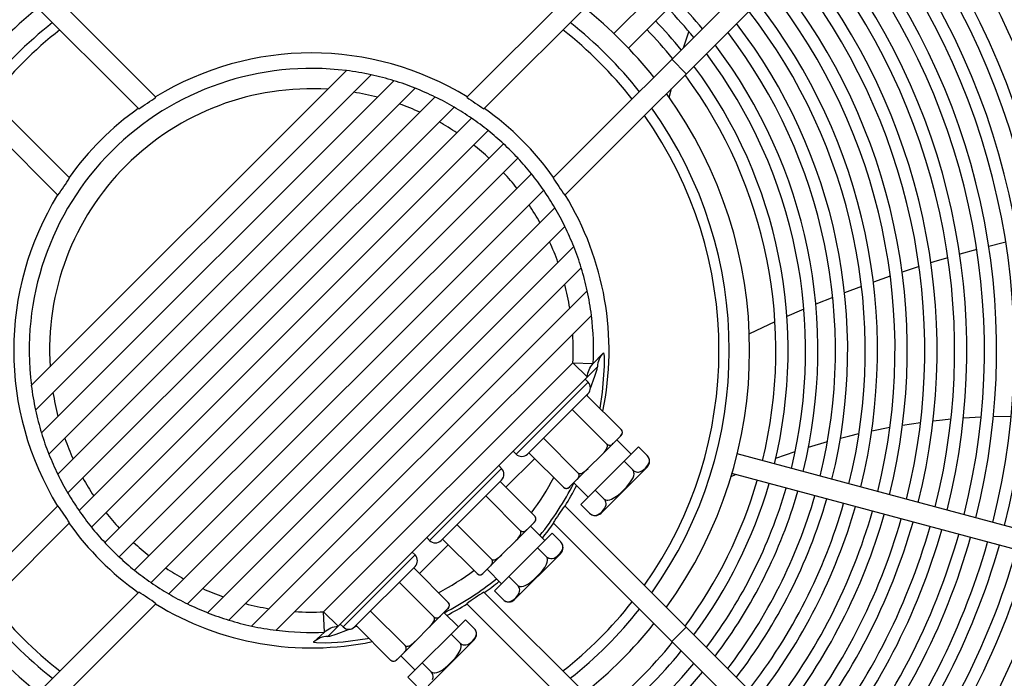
# Model space of a CAD drawing. Header units: centimetres. Extents: x -92429 to 178773, y 2337 to 428125.
# Tile 41 of 138: x 162467 to 162490, y 9039 to 9054. Entities that reach past the tile are written whole.
import ezdxf

# ---------------------------------------------------------------- set-up
doc = ezdxf.new("R2010")
doc.units = ezdxf.units.CM
doc.header["$LTSCALE"] = 50
doc.layers.add('WL_urządzenia', color=1, linetype='Continuous')

msp = doc.modelspace()

# ---------------------------------------------------------------- linework, layer by layer
at = {"layer": 'WL_urządzenia', "color": 1, "linetype": 'Continuous'}
for p, q in [((162446.282, 9076.346, 2170), (162470.311, 9052.318, 2170)), ((162477.381, 9052.318, 2170), (162501.409, 9076.346, 2170)), ((162469.921, 9052.053, 2170), (162445.955, 9076.019, 2170)), ((162501.737, 9076.019, 2170), (162477.771, 9052.053, 2170)), ((162444.381, 9074.445, 2170), (162468.347, 9050.479, 2170)), ((162479.344, 9050.479, 2170), (162503.31, 9074.445, 2170)), ((162468.082, 9050.089, 2170), (162444.054, 9074.118, 2170)), ((162503.638, 9074.118, 2170), (162479.609, 9050.089, 2170)), ((162486.004, 9059.04, 2170), (162480.728, 9053.764, 2170)), ((162486.332, 9058.713, 2170), (162481.055, 9053.436, 2170)), ((162482.308, 9053.444, 2170), (162482.433, 9053.808, 2170)), ((162482.043, 9053.179, 2170), (162482.371, 9052.851, 2170)), ((162474.643, 9052.923, 2170), (162467.477, 9045.757, 2170)), ((162467.572, 9045.197, 2170), (162475.203, 9052.828, 2170)), ((162475.723, 9052.692, 2170), (162467.707, 9044.677, 2170)), ((162467.878, 9044.191, 2170), (162476.208, 9052.522, 2170)), ((162481.982, 9052.311, 2170), (162482.034, 9052.514, 2170)), ((162476.663, 9052.322, 2170), (162468.078, 9043.737, 2170)), ((162468.307, 9043.31, 2170), (162477.09, 9052.093, 2170)), ((162477.49, 9051.838, 2170), (162468.562, 9042.91, 2170)), ((162468.842, 9042.534, 2170), (162477.866, 9051.558, 2170)), ((162478.218, 9051.254, 2170), (162469.146, 9042.182, 2170)), ((162469.474, 9041.855, 2170), (162478.545, 9050.926, 2170)), ((162478.849, 9050.575, 2170), (162469.825, 9041.551, 2170)), ((162470.201, 9041.271, 2170), (162479.129, 9050.199, 2170)), ((162479.384, 9049.799, 2170), (162470.601, 9041.016, 2170)), ((162471.028, 9040.787, 2170), (162479.613, 9049.372, 2170)), ((162489.576, 9049.005, 2170), (162489.249, 9048.922, 2170)), ((162489.638, 9049.021, 2170), (162489.576, 9049.005, 2170)), ((162479.814, 9048.917, 2170), (162471.483, 9040.586, 2170)), ((162488.979, 9048.85, 2170), (162488.591, 9048.742, 2170)), ((162488.028, 9048.576, 2170), (162487.935, 9048.547, 2170)), ((162488.322, 9048.664, 2170), (162488.028, 9048.576, 2170)), ((162471.968, 9040.416, 2170), (162479.984, 9048.432, 2170)), ((162487.666, 9048.463, 2170), (162487.28, 9048.337, 2170)), ((162487.011, 9048.246, 2170), (162486.626, 9048.11, 2170)), ((162480.119, 9047.912, 2170), (162472.488, 9040.281, 2170)), ((162486.357, 9048.012, 2170), (162485.972, 9047.866, 2170)), ((162485.703, 9047.762, 2170), (162485.317, 9047.606, 2170)), ((162484.993, 9047.47, 2170), (162484.66, 9047.326, 2170)), ((162485.047, 9047.493, 2170), (162484.993, 9047.47, 2170)), ((162473.048, 9040.185, 2170), (162480.215, 9047.352, 2170)), ((162484.389, 9047.206, 2170), (162483.806, 9046.935, 2170)), ((162480.256, 9046.254, 2170), (162480.466, 9046.479, 2170)), ((162480.466, 9046.479, 2170), (162480.488, 9046.503, 2170)), ((162480.488, 9046.503, 2170), (162480.503, 9046.427, 2170)), ((162480.503, 9046.427, 2170), (162480.508, 9046.196, 2170)), ((162474.125, 9040.606, 2170), (162479.794, 9046.275, 2170)), ((162480.353, 9046.179, 2170), (162474.221, 9040.047, 2170)), ((162479.794, 9046.275, 2170), (162480.122, 9045.948, 2170)), ((162479.794, 9046.275, 2170), (162480.256, 9046.254, 2170)), ((162480.296, 9045.969, 2170), (162480.346, 9046.129, 2170)), ((162480.346, 9046.129, 2170), (162480.353, 9046.179, 2170)), ((162480.508, 9046.196, 2170), (162480.462, 9045.602, 2170)), ((162480.138, 9045.833, 2170), (162480.073, 9045.899, 2170)), ((162480.193, 9045.698, 2170), (162480.296, 9045.969, 2170)), ((162480.138, 9045.833, 2170), (162478.5, 9044.195, 2170)), ((162480.138, 9045.571, 2170), (162478.762, 9044.195, 2170)), ((162480.106, 9045.538, 2170), (162480.892, 9044.752, 2170)), ((162480.118, 9045.525, 2170), (162480.127, 9045.545, 2170)), ((162480.127, 9045.545, 2170), (162480.139, 9045.572, 2170)), ((162480.462, 9045.602, 2170), (162480.403, 9045.241, 2170)), ((162479.778, 9045.211, 2170), (162480.564, 9044.424, 2170)), ((162487.985, 9044.953, 2170), (162488.198, 9044.977, 2170)), ((162488.198, 9044.977, 2170), (162488.391, 9044.995, 2170)), ((162488.673, 9045.019, 2170), (162489.077, 9045.043, 2170)), ((162489.358, 9045.054, 2170), (162489.76, 9045.061, 2170)), ((162480.898, 9044.745, 2170), (162480.892, 9044.752, 2170)), ((162486.589, 9044.725, 2170), (162487.004, 9044.806, 2170)), ((162487.291, 9044.855, 2170), (162487.701, 9044.917, 2170)), ((162479.122, 9044.555, 2170), (162479.909, 9043.769, 2170)), ((162480.892, 9044.621, 2170), (162479.712, 9043.441, 2170)), ((162480.874, 9044.603, 2170), (162480.894, 9044.625, 2170)), ((162480.894, 9044.625, 2170), (162480.907, 9044.645, 2170)), ((162480.904, 9044.738, 2170), (162480.898, 9044.745, 2170)), ((162480.909, 9044.729, 2170), (162480.904, 9044.738, 2170)), ((162480.907, 9044.645, 2170), (162480.916, 9044.668, 2170)), ((162480.913, 9044.72, 2170), (162480.909, 9044.729, 2170)), ((162480.916, 9044.708, 2170), (162480.913, 9044.72, 2170)), ((162480.918, 9044.697, 2170), (162480.916, 9044.708, 2170)), ((162480.916, 9044.668, 2170), (162480.918, 9044.682, 2170)), ((162480.918, 9044.682, 2170), (162480.918, 9044.697, 2170)), ((162485.878, 9044.558, 2170), (162486.092, 9044.612, 2170)), ((162486.092, 9044.612, 2170), (162486.299, 9044.661, 2170)), ((162481.285, 9044.358, 2170), (162479.974, 9043.048, 2170)), ((162480.533, 9044.272, 2170), (162480.558, 9044.31, 2170)), ((162480.558, 9044.31, 2170), (162480.568, 9044.332, 2170)), ((162480.57, 9044.417, 2170), (162480.564, 9044.424, 2170)), ((162480.564, 9044.424, 2170), (162480.571, 9044.418, 2170)), ((162480.568, 9044.332, 2170), (162480.576, 9044.355, 2170)), ((162480.575, 9044.409, 2170), (162480.57, 9044.417, 2170)), ((162480.571, 9044.418, 2170), (162480.578, 9044.412, 2170)), ((162480.578, 9044.398, 2170), (162480.575, 9044.409, 2170)), ((162480.576, 9044.355, 2170), (162480.579, 9044.371, 2170)), ((162480.578, 9044.412, 2170), (162480.587, 9044.407, 2170)), ((162480.579, 9044.387, 2170), (162480.578, 9044.398, 2170)), ((162480.579, 9044.371, 2170), (162480.579, 9044.387, 2170)), ((162480.587, 9044.407, 2170), (162480.596, 9044.403, 2170)), ((162480.596, 9044.403, 2170), (162480.608, 9044.4, 2170)), ((162480.608, 9044.4, 2170), (162480.619, 9044.398, 2170)), ((162480.619, 9044.398, 2170), (162480.634, 9044.398, 2170)), ((162480.634, 9044.398, 2170), (162480.648, 9044.4, 2170)), ((162480.648, 9044.4, 2170), (162480.671, 9044.409, 2170)), ((162480.671, 9044.409, 2170), (162480.691, 9044.422, 2170)), ((162480.691, 9044.422, 2170), (162480.713, 9044.442, 2170)), ((162481.122, 9044.195, 2170), (162480.794, 9044.522, 2170)), ((162481.285, 9044.358, 2170), (162481.482, 9044.162, 2170)), ((162485.152, 9044.351, 2170), (162485.582, 9044.478, 2170)), ((162478.926, 9044.096, 2170), (162478.27, 9043.441, 2170)), ((162478.5, 9044.195, 2170), (162478.434, 9044.26, 2170)), ((162478.795, 9044.227, 2170), (162479.581, 9043.441, 2170)), ((162480.463, 9044.191, 2170), (162480.504, 9044.235, 2170)), ((162480.504, 9044.235, 2170), (162480.533, 9044.272, 2170)), ((162481.496, 9044.146, 2170), (162481.482, 9044.162, 2170)), ((162481.508, 9044.129, 2170), (162481.496, 9044.146, 2170)), ((162481.52, 9044.107, 2170), (162481.508, 9044.129, 2170)), ((162481.527, 9044.086, 2170), (162481.52, 9044.107, 2170)), ((162481.533, 9044.055, 2170), (162481.527, 9044.086, 2170)), ((162490.738, 9042.268, 2170), (162483.531, 9044.199, 2170)), ((162484.405, 9044.099, 2170), (162484.849, 9044.254, 2170)), ((162478.172, 9043.867, 2170), (162476.533, 9042.228, 2170)), ((162478.172, 9043.867, 2170), (162478.106, 9043.932, 2170)), ((162480.097, 9043.829, 2170), (162480.142, 9043.87, 2170)), ((162481.482, 9043.9, 2170), (162480.433, 9042.851, 2170)), ((162480.958, 9044.031, 2170), (162481.154, 9043.834, 2170)), ((162481.41, 9043.845, 2170), (162481.442, 9043.874, 2170)), ((162481.442, 9043.874, 2170), (162481.471, 9043.906, 2170)), ((162481.471, 9043.906, 2170), (162481.498, 9043.942, 2170)), ((162481.498, 9043.942, 2170), (162481.52, 9043.982, 2170)), ((162481.52, 9043.982, 2170), (162481.532, 9044.028, 2170)), ((162481.532, 9044.028, 2170), (162481.533, 9044.055, 2170)), ((162479.891, 9043.619, 2170), (162479.911, 9043.642, 2170)), ((162479.915, 9043.762, 2170), (162479.909, 9043.769, 2170)), ((162479.909, 9043.769, 2170), (162479.916, 9043.763, 2170)), ((162479.911, 9043.642, 2170), (162479.924, 9043.662, 2170)), ((162479.92, 9043.754, 2170), (162479.915, 9043.762, 2170)), ((162479.916, 9043.763, 2170), (162479.924, 9043.758, 2170)), ((162479.926, 9043.745, 2170), (162479.92, 9043.754, 2170)), ((162479.924, 9043.758, 2170), (162479.935, 9043.755, 2170)), ((162479.924, 9043.662, 2170), (162479.932, 9043.685, 2170)), ((162479.93, 9043.737, 2170), (162479.926, 9043.745, 2170)), ((162479.933, 9043.725, 2170), (162479.93, 9043.737, 2170)), ((162479.932, 9043.685, 2170), (162479.935, 9043.699, 2170)), ((162479.935, 9043.714, 2170), (162479.933, 9043.725, 2170)), ((162479.935, 9043.755, 2170), (162479.946, 9043.753, 2170)), ((162479.935, 9043.699, 2170), (162479.935, 9043.714, 2170)), ((162479.946, 9043.753, 2170), (162479.962, 9043.754, 2170)), ((162479.962, 9043.754, 2170), (162479.977, 9043.757, 2170)), ((162479.977, 9043.757, 2170), (162480.001, 9043.764, 2170)), ((162480.001, 9043.764, 2170), (162480.023, 9043.775, 2170)), ((162480.023, 9043.775, 2170), (162480.061, 9043.799, 2170)), ((162480.061, 9043.799, 2170), (162480.097, 9043.829, 2170)), ((162481.121, 9043.583, 2170), (162481.162, 9043.658, 2170)), ((162481.168, 9043.817, 2170), (162481.154, 9043.834, 2170)), ((162481.154, 9043.834, 2170), (162481.17, 9043.82, 2170)), ((162481.162, 9043.658, 2170), (162481.177, 9043.7, 2170)), ((162481.177, 9043.798, 2170), (162481.168, 9043.817, 2170)), ((162481.17, 9043.82, 2170), (162481.187, 9043.808, 2170)), ((162481.183, 9043.771, 2170), (162481.177, 9043.798, 2170)), ((162481.177, 9043.7, 2170), (162481.184, 9043.743, 2170)), ((162481.184, 9043.743, 2170), (162481.183, 9043.771, 2170)), ((162481.187, 9043.808, 2170), (162481.209, 9043.797, 2170)), ((162481.209, 9043.797, 2170), (162481.23, 9043.789, 2170)), ((162481.23, 9043.789, 2170), (162481.261, 9043.784, 2170)), ((162481.261, 9043.784, 2170), (162481.288, 9043.784, 2170)), ((162481.288, 9043.784, 2170), (162481.334, 9043.796, 2170)), ((162481.334, 9043.796, 2170), (162481.374, 9043.818, 2170)), ((162481.374, 9043.818, 2170), (162481.41, 9043.845, 2170)), ((162483.391, 9043.687, 2170), (162483.49, 9043.73, 2170)), ((162490.618, 9041.82, 2170), (162483.411, 9043.752, 2170)), ((162478.172, 9043.605, 2170), (162476.795, 9042.228, 2170)), ((162478.139, 9043.572, 2170), (162478.926, 9042.785, 2170)), ((162479.581, 9043.441, 2170), (162479.588, 9043.435, 2170)), ((162479.588, 9043.435, 2170), (162479.595, 9043.429, 2170)), ((162479.595, 9043.429, 2170), (162479.604, 9043.424, 2170)), ((162479.604, 9043.424, 2170), (162479.613, 9043.42, 2170)), ((162479.613, 9043.42, 2170), (162479.625, 9043.417, 2170)), ((162479.625, 9043.417, 2170), (162479.635, 9043.415, 2170)), ((162479.635, 9043.415, 2170), (162479.651, 9043.415, 2170)), ((162479.651, 9043.415, 2170), (162479.665, 9043.417, 2170)), ((162479.665, 9043.417, 2170), (162479.688, 9043.426, 2170)), ((162479.688, 9043.426, 2170), (162479.708, 9043.439, 2170)), ((162479.708, 9043.439, 2170), (162479.73, 9043.459, 2170)), ((162480.138, 9043.211, 2170), (162479.811, 9043.539, 2170)), ((162480.95, 9043.383, 2170), (162481.01, 9043.444, 2170)), ((162481.01, 9043.444, 2170), (162481.069, 9043.512, 2170)), ((162481.069, 9043.512, 2170), (162481.121, 9043.583, 2170)), ((162477.811, 9043.244, 2170), (162478.598, 9042.458, 2170)), ((162480.302, 9043.375, 2170), (162480.499, 9043.179, 2170)), ((162480.675, 9043.171, 2170), (162480.75, 9043.212, 2170)), ((162480.75, 9043.212, 2170), (162480.821, 9043.264, 2170)), ((162480.821, 9043.264, 2170), (162480.888, 9043.323, 2170)), ((162480.888, 9043.323, 2170), (162480.95, 9043.383, 2170)), ((162444.054, 9018.991, 2170), (162468.082, 9043.019, 2170)), ((162479.609, 9043.019, 2170), (162503.638, 9018.991, 2170)), ((162479.974, 9043.048, 2170), (162480.171, 9042.851, 2170)), ((162480.488, 9042.923, 2170), (162480.515, 9042.958, 2170)), ((162480.499, 9043.179, 2170), (162480.516, 9043.165, 2170)), ((162480.513, 9043.163, 2170), (162480.499, 9043.179, 2170)), ((162480.525, 9043.146, 2170), (162480.513, 9043.163, 2170)), ((162480.515, 9042.958, 2170), (162480.537, 9042.999, 2170)), ((162480.516, 9043.165, 2170), (162480.535, 9043.156, 2170)), ((162480.536, 9043.124, 2170), (162480.525, 9043.146, 2170)), ((162480.535, 9043.156, 2170), (162480.562, 9043.15, 2170)), ((162480.544, 9043.103, 2170), (162480.536, 9043.124, 2170)), ((162480.537, 9042.999, 2170), (162480.549, 9043.044, 2170)), ((162480.549, 9043.072, 2170), (162480.544, 9043.103, 2170)), ((162480.549, 9043.044, 2170), (162480.549, 9043.072, 2170)), ((162480.562, 9043.15, 2170), (162480.59, 9043.149, 2170)), ((162480.59, 9043.149, 2170), (162480.633, 9043.156, 2170)), ((162480.633, 9043.156, 2170), (162480.675, 9043.171, 2170)), ((162478.932, 9042.778, 2170), (162478.926, 9042.785, 2170)), ((162478.937, 9042.771, 2170), (162478.932, 9042.778, 2170)), ((162478.942, 9042.762, 2170), (162478.937, 9042.771, 2170)), ((162478.946, 9042.753, 2170), (162478.942, 9042.762, 2170)), ((162478.95, 9042.742, 2170), (162478.946, 9042.753, 2170)), ((162478.952, 9042.731, 2170), (162478.95, 9042.742, 2170)), ((162480.171, 9042.851, 2170), (162480.187, 9042.837, 2170)), ((162480.187, 9042.837, 2170), (162480.204, 9042.825, 2170)), ((162480.204, 9042.825, 2170), (162480.226, 9042.813, 2170)), ((162480.226, 9042.813, 2170), (162480.247, 9042.806, 2170)), ((162480.247, 9042.806, 2170), (162480.277, 9042.8, 2170)), ((162480.277, 9042.8, 2170), (162480.305, 9042.801, 2170)), ((162480.305, 9042.801, 2170), (162480.351, 9042.813, 2170)), ((162480.351, 9042.813, 2170), (162480.391, 9042.835, 2170)), ((162480.391, 9042.835, 2170), (162480.427, 9042.862, 2170)), ((162480.427, 9042.862, 2170), (162480.459, 9042.891, 2170)), ((162480.459, 9042.891, 2170), (162480.488, 9042.923, 2170)), ((162468.347, 9042.629, 2170), (162444.381, 9018.663, 2170)), ((162477.156, 9042.589, 2170), (162477.942, 9041.802, 2170)), ((162477.746, 9041.474, 2170), (162478.926, 9042.654, 2170)), ((162479.155, 9042.228, 2170), (162478.827, 9042.556, 2170)), ((162478.908, 9042.636, 2170), (162478.928, 9042.659, 2170)), ((162478.926, 9042.654, 2170), (162478.926, 9042.654, 2170)), ((162478.928, 9042.659, 2170), (162478.94, 9042.679, 2170)), ((162478.94, 9042.679, 2170), (162478.949, 9042.702, 2170)), ((162478.949, 9042.702, 2170), (162478.952, 9042.716, 2170)), ((162478.952, 9042.716, 2170), (162478.952, 9042.731, 2170)), ((162503.31, 9018.663, 2170), (162479.344, 9042.629, 2170)), ((162476.533, 9042.228, 2170), (162476.468, 9042.294, 2170)), ((162479.319, 9042.392, 2170), (162478.008, 9041.081, 2170)), ((162478.538, 9042.269, 2170), (162478.567, 9042.305, 2170)), ((162478.567, 9042.305, 2170), (162478.591, 9042.344, 2170)), ((162478.591, 9042.344, 2170), (162478.602, 9042.366, 2170)), ((162478.604, 9042.45, 2170), (162478.598, 9042.458, 2170)), ((162478.598, 9042.458, 2170), (162478.605, 9042.451, 2170)), ((162478.602, 9042.366, 2170), (162478.61, 9042.389, 2170)), ((162478.608, 9042.442, 2170), (162478.604, 9042.45, 2170)), ((162478.605, 9042.451, 2170), (162478.612, 9042.446, 2170)), ((162478.612, 9042.431, 2170), (162478.608, 9042.442, 2170)), ((162478.61, 9042.389, 2170), (162478.612, 9042.404, 2170)), ((162478.612, 9042.446, 2170), (162478.621, 9042.441, 2170)), ((162478.613, 9042.42, 2170), (162478.612, 9042.431, 2170)), ((162478.612, 9042.404, 2170), (162478.613, 9042.42, 2170)), ((162478.621, 9042.441, 2170), (162478.63, 9042.437, 2170)), ((162478.63, 9042.437, 2170), (162478.641, 9042.433, 2170)), ((162478.641, 9042.433, 2170), (162478.652, 9042.432, 2170)), ((162478.652, 9042.432, 2170), (162478.668, 9042.432, 2170)), ((162478.668, 9042.432, 2170), (162478.682, 9042.434, 2170)), ((162478.682, 9042.434, 2170), (162478.704, 9042.443, 2170)), ((162478.704, 9042.443, 2170), (162478.724, 9042.456, 2170)), ((162478.724, 9042.456, 2170), (162478.747, 9042.476, 2170)), ((162479.319, 9042.392, 2170), (162479.516, 9042.195, 2170)), ((162469.224, 9042.1, 2170), (162469.391, 9041.933, 2170)), ((162476.959, 9042.13, 2170), (162476.304, 9041.474, 2170)), ((162476.828, 9042.261, 2170), (162477.615, 9041.474, 2170)), ((162478.496, 9042.225, 2170), (162478.538, 9042.269, 2170)), ((162478.991, 9042.064, 2170), (162479.188, 9041.868, 2170)), ((162479.53, 9042.179, 2170), (162479.516, 9042.195, 2170)), ((162479.542, 9042.163, 2170), (162479.53, 9042.179, 2170)), ((162479.553, 9042.141, 2170), (162479.542, 9042.163, 2170)), ((162479.561, 9042.12, 2170), (162479.553, 9042.141, 2170)), ((162479.554, 9042.016, 2170), (162479.566, 9042.061, 2170)), ((162479.566, 9042.089, 2170), (162479.561, 9042.12, 2170)), ((162479.566, 9042.061, 2170), (162479.566, 9042.089, 2170)), ((162476.205, 9041.9, 2170), (162474.567, 9040.262, 2170)), ((162476.205, 9041.9, 2170), (162476.14, 9041.966, 2170)), ((162478.095, 9041.833, 2170), (162478.131, 9041.862, 2170)), ((162478.131, 9041.862, 2170), (162478.175, 9041.904, 2170)), ((162479.516, 9041.933, 2170), (162478.467, 9040.884, 2170)), ((162479.188, 9041.868, 2170), (162479.204, 9041.853, 2170)), ((162479.201, 9041.851, 2170), (162479.188, 9041.868, 2170)), ((162479.21, 9041.832, 2170), (162479.201, 9041.851, 2170)), ((162479.204, 9041.853, 2170), (162479.221, 9041.842, 2170)), ((162479.221, 9041.842, 2170), (162479.242, 9041.83, 2170)), ((162479.368, 9041.83, 2170), (162479.408, 9041.851, 2170)), ((162479.408, 9041.851, 2170), (162479.444, 9041.879, 2170)), ((162479.444, 9041.879, 2170), (162479.475, 9041.908, 2170)), ((162479.475, 9041.908, 2170), (162479.505, 9041.939, 2170)), ((162479.505, 9041.939, 2170), (162479.532, 9041.975, 2170)), ((162479.532, 9041.975, 2170), (162479.554, 9042.016, 2170)), ((162476.205, 9041.638, 2170), (162474.829, 9040.262, 2170)), ((162477.924, 9041.653, 2170), (162477.944, 9041.676, 2170)), ((162477.949, 9041.795, 2170), (162477.942, 9041.802, 2170)), ((162477.942, 9041.802, 2170), (162477.95, 9041.796, 2170)), ((162477.944, 9041.676, 2170), (162477.957, 9041.696, 2170)), ((162477.954, 9041.788, 2170), (162477.949, 9041.795, 2170)), ((162477.95, 9041.796, 2170), (162477.958, 9041.792, 2170)), ((162477.959, 9041.779, 2170), (162477.954, 9041.788, 2170)), ((162477.957, 9041.696, 2170), (162477.966, 9041.718, 2170)), ((162477.958, 9041.792, 2170), (162477.969, 9041.788, 2170)), ((162477.963, 9041.77, 2170), (162477.959, 9041.779, 2170)), ((162477.967, 9041.759, 2170), (162477.963, 9041.77, 2170)), ((162477.966, 9041.718, 2170), (162477.968, 9041.732, 2170)), ((162477.968, 9041.748, 2170), (162477.967, 9041.759, 2170)), ((162477.968, 9041.732, 2170), (162477.968, 9041.748, 2170)), ((162477.969, 9041.788, 2170), (162477.98, 9041.787, 2170)), ((162477.98, 9041.787, 2170), (162477.996, 9041.787, 2170)), ((162477.996, 9041.787, 2170), (162478.011, 9041.79, 2170)), ((162478.011, 9041.79, 2170), (162478.034, 9041.798, 2170)), ((162478.034, 9041.798, 2170), (162478.056, 9041.809, 2170)), ((162478.056, 9041.809, 2170), (162478.095, 9041.833, 2170)), ((162479.102, 9041.545, 2170), (162479.155, 9041.617, 2170)), ((162479.155, 9041.617, 2170), (162479.196, 9041.691, 2170)), ((162479.196, 9041.691, 2170), (162479.21, 9041.733, 2170)), ((162479.217, 9041.805, 2170), (162479.21, 9041.832, 2170)), ((162479.21, 9041.733, 2170), (162479.218, 9041.777, 2170)), ((162479.218, 9041.777, 2170), (162479.217, 9041.805, 2170)), ((162479.242, 9041.83, 2170), (162479.263, 9041.823, 2170)), ((162479.263, 9041.823, 2170), (162479.294, 9041.817, 2170)), ((162479.294, 9041.817, 2170), (162479.322, 9041.818, 2170)), ((162479.322, 9041.818, 2170), (162479.368, 9041.83, 2170)), ((162476.173, 9041.605, 2170), (162476.959, 9040.819, 2170)), ((162477.615, 9041.474, 2170), (162477.622, 9041.468, 2170)), ((162477.622, 9041.468, 2170), (162477.629, 9041.463, 2170)), ((162477.629, 9041.463, 2170), (162477.638, 9041.458, 2170)), ((162477.638, 9041.458, 2170), (162477.647, 9041.454, 2170)), ((162477.647, 9041.454, 2170), (162477.658, 9041.45, 2170)), ((162477.658, 9041.45, 2170), (162477.669, 9041.448, 2170)), ((162477.669, 9041.448, 2170), (162477.684, 9041.448, 2170)), ((162477.684, 9041.448, 2170), (162477.698, 9041.451, 2170)), ((162477.698, 9041.451, 2170), (162477.721, 9041.459, 2170)), ((162477.721, 9041.459, 2170), (162477.741, 9041.472, 2170)), ((162477.741, 9041.472, 2170), (162477.764, 9041.492, 2170)), ((162478.172, 9041.245, 2170), (162477.844, 9041.573, 2170)), ((162478.336, 9041.409, 2170), (162478.532, 9041.212, 2170)), ((162478.922, 9041.357, 2170), (162478.984, 9041.416, 2170)), ((162478.984, 9041.416, 2170), (162479.043, 9041.478, 2170)), ((162479.043, 9041.478, 2170), (162479.102, 9041.545, 2170)), ((162475.845, 9041.278, 2170), (162476.631, 9040.491, 2170)), ((162478.547, 9041.196, 2170), (162478.532, 9041.212, 2170)), ((162478.532, 9041.212, 2170), (162478.549, 9041.199, 2170)), ((162478.558, 9041.179, 2170), (162478.547, 9041.196, 2170)), ((162478.549, 9041.199, 2170), (162478.568, 9041.189, 2170)), ((162478.57, 9041.158, 2170), (162478.558, 9041.179, 2170)), ((162478.568, 9041.189, 2170), (162478.595, 9041.183, 2170)), ((162478.595, 9041.183, 2170), (162478.623, 9041.182, 2170)), ((162478.623, 9041.182, 2170), (162478.667, 9041.19, 2170)), ((162478.667, 9041.19, 2170), (162478.709, 9041.204, 2170)), ((162478.709, 9041.204, 2170), (162478.783, 9041.245, 2170)), ((162478.783, 9041.245, 2170), (162478.855, 9041.298, 2170)), ((162478.855, 9041.298, 2170), (162478.922, 9041.357, 2170)), ((162445.955, 9017.09, 2170), (162469.921, 9041.056, 2170)), ((162477.771, 9041.056, 2170), (162501.737, 9017.09, 2170)), ((162478.008, 9041.081, 2170), (162478.205, 9040.884, 2170)), ((162478.492, 9040.925, 2170), (162478.521, 9040.956, 2170)), ((162478.521, 9040.956, 2170), (162478.549, 9040.992, 2170)), ((162478.549, 9040.992, 2170), (162478.57, 9041.032, 2170)), ((162478.577, 9041.137, 2170), (162478.57, 9041.158, 2170)), ((162478.57, 9041.032, 2170), (162478.582, 9041.078, 2170)), ((162478.583, 9041.106, 2170), (162478.577, 9041.137, 2170)), ((162478.582, 9041.078, 2170), (162478.583, 9041.106, 2170)), ((162470.311, 9040.791, 2170), (162446.282, 9016.762, 2170)), ((162476.965, 9040.812, 2170), (162476.959, 9040.819, 2170)), ((162476.971, 9040.805, 2170), (162476.965, 9040.812, 2170)), ((162476.976, 9040.796, 2170), (162476.971, 9040.805, 2170)), ((162476.974, 9040.712, 2170), (162476.983, 9040.735, 2170)), ((162476.98, 9040.787, 2170), (162476.976, 9040.796, 2170)), ((162476.983, 9040.775, 2170), (162476.98, 9040.787, 2170)), ((162476.985, 9040.764, 2170), (162476.983, 9040.775, 2170)), ((162476.983, 9040.735, 2170), (162476.985, 9040.749, 2170)), ((162476.985, 9040.749, 2170), (162476.985, 9040.764, 2170)), ((162501.409, 9016.762, 2170), (162477.381, 9040.791, 2170)), ((162478.205, 9040.884, 2170), (162478.221, 9040.87, 2170)), ((162478.221, 9040.87, 2170), (162478.237, 9040.858, 2170)), ((162478.237, 9040.858, 2170), (162478.259, 9040.847, 2170)), ((162478.259, 9040.847, 2170), (162478.28, 9040.839, 2170)), ((162478.28, 9040.839, 2170), (162478.311, 9040.834, 2170)), ((162478.311, 9040.834, 2170), (162478.339, 9040.834, 2170)), ((162478.339, 9040.834, 2170), (162478.384, 9040.846, 2170)), ((162478.384, 9040.846, 2170), (162478.425, 9040.868, 2170)), ((162478.425, 9040.868, 2170), (162478.461, 9040.895, 2170)), ((162478.461, 9040.895, 2170), (162478.492, 9040.925, 2170)), ((162474.146, 9040.144, 2170), (162474.125, 9040.606, 2170)), ((162474.452, 9040.278, 2170), (162474.125, 9040.606, 2170)), ((162475.189, 9040.622, 2170), (162475.976, 9039.836, 2170)), ((162475.779, 9039.508, 2170), (162476.959, 9040.688, 2170)), ((162476.758, 9040.489, 2170), (162476.781, 9040.509, 2170)), ((162477.189, 9040.262, 2170), (162476.861, 9040.589, 2170)), ((162476.941, 9040.67, 2170), (162476.961, 9040.692, 2170)), ((162476.959, 9040.688, 2170), (162476.959, 9040.688, 2170)), ((162476.961, 9040.692, 2170), (162476.974, 9040.712, 2170)), ((162474.567, 9040.262, 2170), (162474.501, 9040.327, 2170)), ((162474.828, 9040.261, 2170), (162474.874, 9040.281, 2170)), ((162474.862, 9040.294, 2170), (162475.648, 9039.508, 2170)), ((162477.352, 9040.426, 2170), (162476.041, 9039.115, 2170)), ((162476.53, 9040.258, 2170), (162476.571, 9040.303, 2170)), ((162476.571, 9040.303, 2170), (162476.601, 9040.339, 2170)), ((162476.601, 9040.339, 2170), (162476.625, 9040.377, 2170)), ((162476.625, 9040.377, 2170), (162476.635, 9040.399, 2170)), ((162476.631, 9040.491, 2170), (162476.638, 9040.485, 2170)), ((162476.637, 9040.484, 2170), (162476.631, 9040.491, 2170)), ((162476.635, 9040.399, 2170), (162476.643, 9040.423, 2170)), ((162476.642, 9040.476, 2170), (162476.637, 9040.484, 2170)), ((162476.638, 9040.485, 2170), (162476.646, 9040.48, 2170)), ((162476.645, 9040.465, 2170), (162476.642, 9040.476, 2170)), ((162476.643, 9040.423, 2170), (162476.646, 9040.438, 2170)), ((162476.647, 9040.454, 2170), (162476.645, 9040.465, 2170)), ((162476.646, 9040.48, 2170), (162476.655, 9040.474, 2170)), ((162476.646, 9040.438, 2170), (162476.647, 9040.454, 2170)), ((162476.655, 9040.474, 2170), (162476.663, 9040.47, 2170)), ((162476.663, 9040.47, 2170), (162476.675, 9040.467, 2170)), ((162476.675, 9040.467, 2170), (162476.686, 9040.465, 2170)), ((162476.686, 9040.465, 2170), (162476.701, 9040.465, 2170)), ((162476.701, 9040.465, 2170), (162476.715, 9040.467, 2170)), ((162476.715, 9040.467, 2170), (162476.738, 9040.476, 2170)), ((162476.738, 9040.476, 2170), (162476.758, 9040.489, 2170)), ((162477.352, 9040.426, 2170), (162477.549, 9040.229, 2170)), ((162473.897, 9039.912, 2170), (162474.146, 9040.144, 2170)), ((162474.221, 9040.047, 2170), (162474.224, 9040.044, 2170)), ((162474.224, 9040.044, 2170), (162474.266, 9040.052, 2170)), ((162474.266, 9040.052, 2170), (162474.41, 9040.096, 2170)), ((162474.41, 9040.096, 2170), (162474.69, 9040.202, 2170)), ((162474.69, 9040.202, 2170), (162474.703, 9040.207, 2170)), ((162477.025, 9040.098, 2170), (162477.221, 9039.901, 2170)), ((162477.563, 9040.213, 2170), (162477.549, 9040.229, 2170)), ((162477.575, 9040.196, 2170), (162477.563, 9040.213, 2170)), ((162477.565, 9040.009, 2170), (162477.587, 9040.049, 2170)), ((162477.587, 9040.174, 2170), (162477.575, 9040.196, 2170)), ((162477.594, 9040.153, 2170), (162477.587, 9040.174, 2170)), ((162477.587, 9040.049, 2170), (162477.599, 9040.095, 2170)), ((162477.6, 9040.122, 2170), (162477.594, 9040.153, 2170)), ((162477.599, 9040.095, 2170), (162477.6, 9040.122, 2170)), ((162482.371, 9040.258, 2170), (162482.043, 9039.93, 2170)), ((162473.903, 9039.906, 2170), (162473.897, 9039.912, 2170)), ((162473.966, 9039.897, 2170), (162473.903, 9039.906, 2170)), ((162474.175, 9039.892, 2170), (162473.966, 9039.897, 2170)), ((162474.569, 9039.913, 2170), (162474.175, 9039.892, 2170)), ((162475.121, 9039.99, 2170), (162474.569, 9039.913, 2170)), ((162475.159, 9039.997, 2170), (162475.121, 9039.99, 2170)), ((162475.982, 9039.829, 2170), (162475.976, 9039.836, 2170)), ((162475.976, 9039.836, 2170), (162475.983, 9039.83, 2170)), ((162475.988, 9039.821, 2170), (162475.982, 9039.829, 2170)), ((162475.983, 9039.83, 2170), (162475.991, 9039.825, 2170)), ((162475.993, 9039.813, 2170), (162475.988, 9039.821, 2170)), ((162475.991, 9039.825, 2170), (162476.002, 9039.822, 2170)), ((162476.002, 9039.822, 2170), (162476.013, 9039.82, 2170)), ((162476.029, 9039.821, 2170), (162476.045, 9039.824, 2170)), ((162476.045, 9039.824, 2170), (162476.068, 9039.832, 2170)), ((162476.068, 9039.832, 2170), (162476.09, 9039.842, 2170)), ((162476.09, 9039.842, 2170), (162476.128, 9039.867, 2170)), ((162476.128, 9039.867, 2170), (162476.165, 9039.896, 2170)), ((162476.165, 9039.896, 2170), (162476.209, 9039.937, 2170)), ((162477.549, 9039.967, 2170), (162476.5, 9038.918, 2170)), ((162477.235, 9039.884, 2170), (162477.221, 9039.901, 2170)), ((162477.221, 9039.901, 2170), (162477.237, 9039.887, 2170)), ((162477.244, 9039.865, 2170), (162477.235, 9039.884, 2170)), ((162477.237, 9039.887, 2170), (162477.254, 9039.875, 2170)), ((162477.25, 9039.838, 2170), (162477.244, 9039.865, 2170)), ((162477.251, 9039.81, 2170), (162477.25, 9039.838, 2170)), ((162477.254, 9039.875, 2170), (162477.276, 9039.864, 2170)), ((162477.276, 9039.864, 2170), (162477.297, 9039.856, 2170)), ((162477.297, 9039.856, 2170), (162477.328, 9039.851, 2170)), ((162477.328, 9039.851, 2170), (162477.356, 9039.851, 2170)), ((162477.356, 9039.851, 2170), (162477.401, 9039.863, 2170)), ((162477.401, 9039.863, 2170), (162477.442, 9039.885, 2170)), ((162477.442, 9039.885, 2170), (162477.477, 9039.912, 2170)), ((162477.477, 9039.912, 2170), (162477.509, 9039.941, 2170)), ((162477.509, 9039.941, 2170), (162477.538, 9039.973, 2170)), ((162477.538, 9039.973, 2170), (162477.565, 9040.009, 2170)), ((162476.205, 9039.278, 2170), (162475.878, 9039.606, 2170)), ((162475.958, 9039.686, 2170), (162475.978, 9039.709, 2170)), ((162475.978, 9039.709, 2170), (162475.991, 9039.729, 2170)), ((162475.991, 9039.729, 2170), (162476, 9039.752, 2170)), ((162475.997, 9039.804, 2170), (162475.993, 9039.813, 2170)), ((162476, 9039.792, 2170), (162475.997, 9039.804, 2170)), ((162476.002, 9039.781, 2170), (162476, 9039.792, 2170)), ((162476, 9039.752, 2170), (162476.002, 9039.766, 2170)), ((162476.002, 9039.766, 2170), (162476.002, 9039.781, 2170)), ((162476.013, 9039.82, 2170), (162476.029, 9039.821, 2170)), ((162477.136, 9039.579, 2170), (162477.188, 9039.65, 2170)), ((162477.188, 9039.65, 2170), (162477.229, 9039.725, 2170)), ((162477.229, 9039.725, 2170), (162477.244, 9039.767, 2170)), ((162477.244, 9039.767, 2170), (162477.251, 9039.81, 2170)), ((162475.648, 9039.508, 2170), (162475.655, 9039.502, 2170)), ((162475.655, 9039.502, 2170), (162475.662, 9039.496, 2170)), ((162475.662, 9039.496, 2170), (162475.671, 9039.491, 2170)), ((162475.671, 9039.491, 2170), (162475.68, 9039.487, 2170)), ((162475.68, 9039.487, 2170), (162475.692, 9039.484, 2170)), ((162475.692, 9039.484, 2170), (162475.703, 9039.482, 2170)), ((162475.703, 9039.482, 2170), (162475.718, 9039.482, 2170)), ((162475.718, 9039.482, 2170), (162475.732, 9039.484, 2170)), ((162475.732, 9039.484, 2170), (162475.755, 9039.493, 2170)), ((162475.755, 9039.493, 2170), (162475.775, 9039.506, 2170)), ((162475.775, 9039.506, 2170), (162475.797, 9039.526, 2170)), ((162476.369, 9039.442, 2170), (162476.566, 9039.246, 2170)), ((162476.888, 9039.331, 2170), (162476.955, 9039.39, 2170)), ((162476.955, 9039.39, 2170), (162477.017, 9039.45, 2170)), ((162477.017, 9039.45, 2170), (162477.077, 9039.512, 2170)), ((162477.077, 9039.512, 2170), (162477.136, 9039.579, 2170)), ((162476.566, 9039.246, 2170), (162476.583, 9039.232, 2170)), ((162476.58, 9039.23, 2170), (162476.566, 9039.246, 2170)), ((162476.592, 9039.213, 2170), (162476.58, 9039.23, 2170)), ((162476.583, 9039.232, 2170), (162476.602, 9039.223, 2170)), ((162476.603, 9039.191, 2170), (162476.592, 9039.213, 2170)), ((162476.602, 9039.223, 2170), (162476.629, 9039.217, 2170)), ((162476.611, 9039.17, 2170), (162476.603, 9039.191, 2170)), ((162476.616, 9039.139, 2170), (162476.611, 9039.17, 2170)), ((162476.629, 9039.217, 2170), (162476.657, 9039.216, 2170)), ((162476.657, 9039.216, 2170), (162476.7, 9039.223, 2170)), ((162476.7, 9039.223, 2170), (162476.742, 9039.238, 2170)), ((162476.742, 9039.238, 2170), (162476.817, 9039.279, 2170)), ((162476.817, 9039.279, 2170), (162476.888, 9039.331, 2170)), ((162476.041, 9039.115, 2170), (162476.238, 9038.918, 2170)), ((162476.604, 9039.066, 2170), (162476.616, 9039.111, 2170)), ((162476.616, 9039.111, 2170), (162476.616, 9039.139, 2170))]:
    msp.add_line(p, q, dxfattribs=at)
for points in [[(162469.921, 9052.053, 0.016414), (162470.311, 9052.318)], [(162477.381, 9052.318, 0.016414), (162477.771, 9052.053)], [(162468.082, 9050.089, 0.016414), (162468.347, 9050.479)], [(162479.344, 9050.479, 0.016414), (162479.609, 9050.089)], [(162480.488, 9046.503, 0.197558), (162480.353, 9046.179)], [(162480.122, 9045.948, -0.187455), (162480.256, 9046.254)], [(162468.347, 9042.629, 0.016414), (162468.082, 9043.019)], [(162479.609, 9043.019, 0.016414), (162479.344, 9042.629)], [(162470.311, 9040.791, 0.016414), (162469.921, 9041.056)], [(162477.771, 9041.056, 0.016414), (162477.381, 9040.791)], [(162474.146, 9040.144, -0.187455), (162474.452, 9040.278)], [(162474.221, 9040.047, 0.197558), (162473.897, 9039.912)]]:
    msp.add_lwpolyline(points, format="xyb", dxfattribs=at)
msp.add_circle((162473.846, 9046.554, 2170), 47.277, dxfattribs=at)
for centre, radius, start, end in [((162473.846, 9046.554, 2170), 47.277, 319.4416, 310.5584), ((162473.846, 9046.554, 2170), 42.566, 317.9961, 312.0039), ((162473.846, 9046.554, 2170), 42.222, 318.0205, 311.9795), ((162473.846, 9046.554, 2170), 42.012, 318.0356, 311.9644), ((162473.846, 9046.554, 2170), 20.101, 15.6606, 40.5034), ((162473.846, 9046.554, 2170), 19.823, 15.6699, 40.4402), ((162473.846, 9046.554, 2170), 19.082, 15.6959, 40.2628), ((162473.846, 9046.554, 2170), 18.804, 15.7062, 40.1926), ((162473.846, 9046.554, 2170), 17.891, 320.0533, 39.9467), ((162473.846, 9046.554, 2170), 18.063, 15.7351, 39.9949), ((162473.846, 9046.554, 2170), 17.428, 320.1881, 39.8119), ((162473.846, 9046.554, 2170), 16.94, 345.7839, 39.6621), ((162473.846, 9046.554, 2170), 16.662, 345.797, 39.5728), ((162473.846, 9046.554, 2170), 16.262, 345.8165, 39.439), ((162473.846, 9046.554, 2170), 15.984, 345.8307, 39.342), ((162473.846, 9046.554, 2170), 15.585, 345.852, 39.1964), ((162473.846, 9046.554, 2170), 15.307, 345.8675, 39.0906), ((162473.846, 9046.554, 2170), 14.629, 345.9077, 38.8158), ((162473.846, 9046.554, 2170), 14.907, 345.8908, 38.9317), ((162473.846, 9046.554, 2170), 14.23, 345.9332, 38.6415), ((162473.846, 9046.554, 2170), 13.951, 345.9518, 38.5142), ((162473.846, 9046.554, 2170), 13.552, 345.9799, 38.3222), ((162473.846, 9046.554, 2170), 13.274, 346.0004, 38.1816), ((162473.846, 9046.554, 2170), 11.519, 39.4583, 43.8472), ((162473.846, 9046.554, 2170), 12.874, 346.0314, 37.969), ((162473.846, 9046.554, 2170), 9.967, 128.5921, 141.4079), ((162473.846, 9046.554, 2170), 9.967, 38.5921, 51.4079), ((162473.846, 9046.554, 2170), 11.241, 39.3208, 43.8187), ((162473.846, 9046.554, 2170), 12.596, 346.0542, 37.8129), ((162473.846, 9046.554, 2170), 9.504, 128.2782, 141.7218), ((162473.846, 9046.554, 2170), 9.504, 38.2782, 51.7218), ((162473.846, 9046.554, 2170), 10.842, 39.1108, 43.7751), ((162473.846, 9046.554, 2170), 12.197, 346.0887, 37.5762), ((162473.846, 9046.554, 2170), 9.27, 128.1079, 141.8921), ((162473.846, 9046.554, 2170), 9.27, 38.1079, 51.8921), ((162473.846, 9046.554, 2170), 10.563, 38.9552, 43.7429), ((162473.846, 9046.554, 2170), 11.919, 346.1142, 37.402), ((162473.846, 9046.554, 2170), 11.519, 346.1528, 37.1369), ((162473.846, 9046.554, 2170), 6.77, 58.461, 121.539), ((162473.846, 9046.554, 2170), 11.241, 346.1813, 36.9411), ((162473.846, 9046.554, 2170), 6.418, 82.8711, 187.1289), ((162473.846, 9046.554, 2170), 6.419, 77.7908, 82.8635), ((162473.846, 9046.554, 2170), 6.418, 72.9982, 77.7971), ((162473.846, 9046.554, 2170), 10.563, 346.2571, 36.4203), ((162473.846, 9046.554, 2170), 10.842, 346.2249, 36.642), ((162473.846, 9046.554, 2170), 6.419, 68.4004, 72.993), ((162473.846, 9046.554, 2170), 5.955, 86.4231, 183.5769), ((162473.846, 9046.554, 2170), 5.955, 75.3938, 80.7167), ((162473.846, 9046.554, 2170), 6.418, 63.9655, 68.4046), ((162473.846, 9046.554, 2170), 9.967, 324.0971, 35.9029), ((162473.846, 9046.554, 2170), 5.955, 65.5036, 70.3473), ((162473.846, 9046.554, 2170), 6.419, 59.6394, 63.9622), ((162473.846, 9046.554, 2170), 6.77, 125.5424, 144.4576), ((162473.846, 9046.554, 2170), 6.418, 55.4021, 59.6419), ((162473.846, 9046.554, 2170), 6.77, 35.5424, 54.4576), ((162473.846, 9046.554, 2170), 9.504, 324.5449, 35.4551), ((162473.846, 9046.554, 2170), 5.955, 56.2209, 60.8089), ((162473.846, 9046.554, 2170), 6.419, 51.2182, 55.4003), ((162473.846, 9046.554, 2170), 9.27, 324.7878, 35.2122), ((162473.846, 9046.554, 2170), 6.418, 47.0695, 51.2192), ((162473.846, 9046.554, 2170), 6.419, 42.9309, 47.0691), ((162473.846, 9046.554, 2170), 5.955, 47.2304, 51.7049), ((162473.846, 9046.554, 2170), 6.418, 38.7808, 42.9305), ((162473.846, 9046.554, 2170), 5.955, 38.2951, 42.7696), ((162473.846, 9046.554, 2170), 6.419, 34.5997, 38.7818), ((162473.846, 9046.554, 2170), 6.418, 30.3581, 34.5979), ((162473.846, 9046.554, 2170), 6.77, 148.461, 211.539), ((162473.846, 9046.554, 2170), 6.77, 348.2112, 31.539), ((162473.846, 9046.554, 2170), 5.955, 29.1911, 33.7791), ((162473.846, 9046.554, 2170), 6.419, 26.0378, 30.3606), ((162473.846, 9046.554, 2170), 6.418, 21.5954, 26.0345), ((162473.846, 9046.554, 2170), 5.955, 19.6527, 24.4964), ((162473.846, 9046.554, 2170), 6.419, 17.007, 21.5996), ((162473.846, 9046.554, 2170), 6.418, 12.2029, 17.0018), ((162473.846, 9046.554, 2170), 5.955, 9.2833, 14.6062), ((162473.846, 9046.554, 2170), 6.419, 7.1365, 12.2092), ((162473.846, 9046.554, 2170), 6.418, 357.3153, 7.1289), ((162473.846, 9046.554, 2170), 5.955, 357.3153, 3.5769), ((162473.846, 9046.554, 2170), 6.419, 187.1365, 192.2092), ((162480.007, 9045.702, 2170), 0.185, 315, 45), ((162473.846, 9046.554, 2170), 5.955, 189.2833, 194.6062), ((162473.846, 9046.554, 2170), 6.418, 192.2029, 197.0018), ((162480.827, 9044.686, 2170), 0.0927, 315, 45), ((162473.846, 9046.554, 2170), 6.419, 197.007, 201.5996), ((162473.846, 9046.554, 2170), 5.955, 199.6527, 204.4964), ((162473.846, 9046.554, 2170), 6.418, 201.5954, 206.0345), ((162478.631, 9044.326, 2170), 0.185, 225, 315), ((162481.351, 9044.031, 2170), 0.185, 315, 45), ((162478.041, 9043.736, 2170), 0.185, 315, 45), ((162473.846, 9046.554, 2170), 6.419, 206.0378, 210.3606), ((162473.846, 9046.554, 2170), 5.955, 209.1911, 213.7791), ((162473.846, 9046.554, 2170), 6.225, 323.5644, 332.3281), ((162473.846, 9046.554, 2170), 6.688, 320.9672, 333.1724), ((162479.647, 9043.506, 2170), 0.0927, 225, 315), ((162473.846, 9046.554, 2170), 6.77, 328.461, 332.9445), ((162473.846, 9046.554, 2170), 10.563, 323.5797, 343.7429), ((162473.846, 9046.554, 2170), 10.842, 323.358, 343.7751), ((162473.846, 9046.554, 2170), 11.241, 323.0589, 343.8187), ((162473.846, 9046.554, 2170), 6.418, 210.3581, 214.5979), ((162473.846, 9046.554, 2170), 11.519, 322.8631, 343.8472), ((162473.846, 9046.554, 2170), 11.919, 322.598, 343.8858), ((162473.846, 9046.554, 2170), 12.197, 322.4238, 343.9113), ((162473.846, 9046.554, 2170), 12.596, 322.1871, 343.9458), ((162473.846, 9046.554, 2170), 12.874, 322.031, 343.9686), ((162473.846, 9046.554, 2170), 6.419, 214.5997, 218.7818), ((162473.846, 9046.554, 2170), 5.955, 218.2951, 222.7696), ((162478.86, 9042.72, 2170), 0.0927, 315, 45), ((162480.302, 9042.982, 2170), 0.185, 225, 315), ((162473.846, 9046.554, 2170), 13.274, 321.8184, 343.9996), ((162473.846, 9046.554, 2170), 13.552, 321.6778, 344.0201), ((162473.846, 9046.554, 2170), 6.77, 215.5424, 234.4576), ((162473.846, 9046.554, 2170), 6.418, 218.7808, 222.9305), ((162473.846, 9046.554, 2170), 6.77, 320.8946, 324.4576), ((162473.846, 9046.554, 2170), 13.951, 321.4858, 344.0482), ((162473.846, 9046.554, 2170), 14.23, 321.3585, 344.0668), ((162473.846, 9046.554, 2170), 14.629, 321.1842, 344.0923), ((162473.846, 9046.554, 2170), 14.907, 321.0683, 344.1092), ((162473.846, 9046.554, 2170), 15.307, 320.9094, 344.1325), ((162473.846, 9046.554, 2170), 15.585, 320.8036, 344.148), ((162473.846, 9046.554, 2170), 6.419, 222.9309, 223.9436), ((162473.846, 9046.554, 2170), 5.955, 227.2304, 231.7049), ((162476.664, 9042.359, 2170), 0.185, 225, 315), ((162479.384, 9042.064, 2170), 0.185, 315, 45), ((162473.846, 9046.554, 2170), 15.984, 320.658, 344.1693), ((162473.846, 9046.554, 2170), 16.262, 320.561, 344.1835), ((162473.846, 9046.554, 2170), 6.419, 226.0564, 227.0691), ((162473.846, 9046.554, 2170), 6.418, 227.0695, 231.2192), ((162476.074, 9041.769, 2170), 0.185, 315, 45), ((162473.846, 9046.554, 2170), 16.662, 320.4272, 344.203), ((162473.846, 9046.554, 2170), 16.94, 320.3379, 344.2161), ((162473.846, 9046.554, 2170), 18.063, 320.0051, 344.2649), ((162473.846, 9046.554, 2170), 6.419, 231.2182, 235.4003), ((162473.846, 9046.554, 2170), 5.955, 236.2209, 240.8089), ((162473.846, 9046.554, 2170), 6.225, 297.6719, 306.4356), ((162477.68, 9041.54, 2170), 0.0927, 225, 315), ((162473.846, 9046.554, 2170), 18.804, 319.8074, 344.2938), ((162473.846, 9046.554, 2170), 19.082, 319.7372, 344.3041), ((162473.846, 9046.554, 2170), 6.418, 235.4021, 239.6419), ((162473.846, 9046.554, 2170), 6.688, 296.8276, 309.0328), ((162473.846, 9046.554, 2170), 6.77, 305.5424, 309.1054), ((162473.846, 9046.554, 2170), 19.823, 319.5598, 344.3301), ((162473.846, 9046.554, 2170), 6.419, 239.6394, 243.9622), ((162473.846, 9046.554, 2170), 5.955, 245.5036, 250.3473), ((162473.846, 9046.554, 2170), 20.101, 319.4966, 344.3394), ((162473.846, 9046.554, 2170), 9.27, 218.1079, 231.8921), ((162473.846, 9046.554, 2170), 6.77, 238.461, 281.7888), ((162473.846, 9046.554, 2170), 6.418, 243.9655, 248.4046), ((162473.846, 9046.554, 2170), 5.955, 255.3938, 260.7167), ((162473.846, 9046.554, 2170), 6.77, 297.0555, 301.539), ((162476.894, 9040.753, 2170), 0.0927, 315, 45), ((162478.336, 9041.015, 2170), 0.185, 225, 315), ((162473.846, 9046.554, 2170), 9.27, 308.1079, 321.8921), ((162473.846, 9046.554, 2170), 9.504, 218.2782, 231.7218), ((162473.846, 9046.554, 2170), 6.419, 248.4004, 252.993), ((162473.846, 9046.554, 2170), 5.955, 266.4231, 272.6847), ((162473.846, 9046.554, 2170), 9.504, 308.2782, 321.7218), ((162473.846, 9046.554, 2170), 9.967, 218.5921, 231.4079), ((162473.846, 9046.554, 2170), 6.418, 252.9982, 257.7971), ((162473.846, 9046.554, 2170), 6.419, 257.7908, 262.8635), ((162473.846, 9046.554, 2170), 9.967, 308.5921, 321.4079), ((162473.846, 9046.554, 2170), 6.418, 262.8711, 272.6847), ((162474.698, 9040.393, 2170), 0.185, 225, 315), ((162477.418, 9040.098, 2170), 0.185, 315, 45), ((162473.846, 9046.554, 2170), 10.563, 308.9552, 321.0448), ((162473.846, 9046.554, 2170), 10.842, 309.1108, 320.8892), ((162475.714, 9039.573, 2170), 0.0927, 225, 315), ((162473.846, 9046.554, 2170), 11.241, 309.3208, 320.6792), ((162473.846, 9046.554, 2170), 11.519, 309.4583, 320.5417)]:
    msp.add_arc(centre, radius, start, end, dxfattribs=at)

doc.saveas('drawing.dxf')
